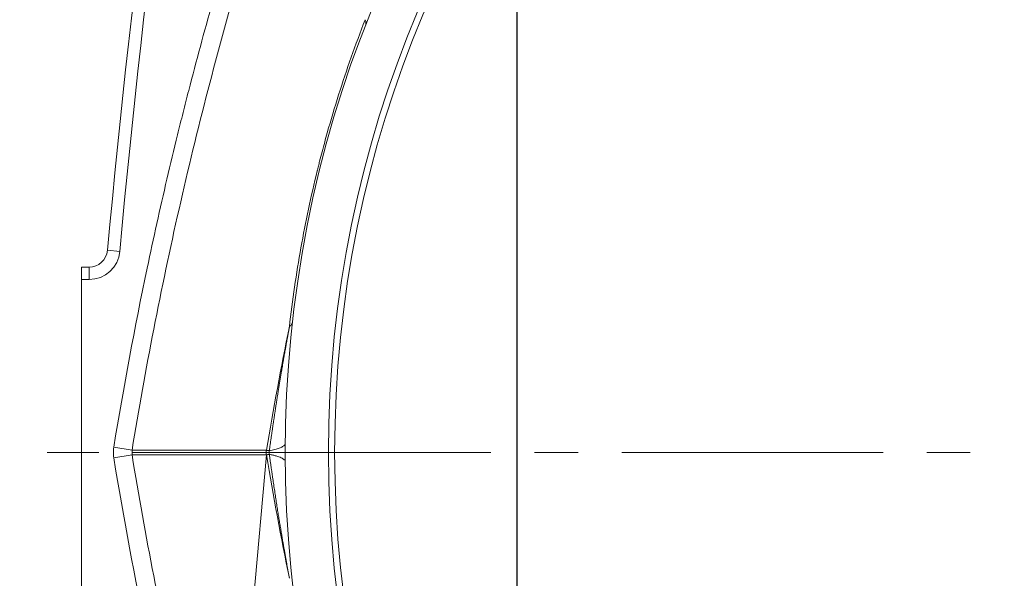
# Model space of a CAD drawing. Header units: millimetres. Extents: x 35469 to 44263, y -24881 to -16268.
# Tile 95 of 231: x 41946 to 42106, y -24050 to -23960. Entities that reach past the tile are written whole.
import ezdxf

# ---------------------------------------------------------------- set-up
doc = ezdxf.new("R2010")
doc.units = ezdxf.units.MM
doc.header["$LTSCALE"] = 0.3175
doc.linetypes.add('CENTER2', pattern=[28.575, 19.05, -3.175, 3.175, -3.175])
for name, color, linetype, lineweight in [('1轮廓实线层', 7, 'Continuous', 18), ('3中心线层', 1, 'CENTER2', 13), ('7标注层', 4, 'Continuous', 13)]:
    doc.layers.add(name, color=color, linetype=linetype, lineweight=lineweight)
doc.styles.add('PC_TEXTSTYLE', font='ISOCP.SHX', dxfattribs={"width": 0.707, "bigfont": 'GBCBIG.SHX'})
doc.dimstyles.new('GB_LINEAR', dxfattribs={"dimtxt": 3.5, "dimasz": 3.5, "dimexe": 1, "dimexo": 0, "dimgap": 1.5, "dimtad": 1, "dimdsep": 46, "dimtxsty": 'PC_TEXTSTYLE', "dimcen": 0, "dimclrd": 256, "dimclrt": 3, "dimadec": 0, "dimazin": 2, "dimtp": 0.1, "dimtm": 0.1, "dimtfac": 0.71, "dimtdec": 3, "dimtmove": 0, "dimatfit": 3, "dimfxl": 1, "dimtfill": 1, "dimarcsym": 0})

# ---------------------------------------------------------------- blocks, each defined once
blk = doc.blocks.new('*D66')
at = {"layer": '7标注层', "color": 0, "lineweight": -2, "transparency": 16777216}
for p, q in [((41983.8, -23879.73), (41893.3, -23879.73)), ((41983.8, -24179.73), (41893.3, -24179.73))]:
    blk.add_line(p, q, dxfattribs=at)
at = {"layer": '7标注层', "lineweight": -2, "transparency": 16777216}
blk.add_line((41900.3, -24155.23), (41900.3, -23904.23), dxfattribs=at)
at = {"layer": '7标注层', "transparency": 16777216}
for points in [[(41904.39, -23904.23), (41896.22, -23904.23), (41900.3, -23879.73)], [(41896.22, -24155.23), (41904.39, -24155.23), (41900.3, -24179.73)]]:
    blk.add_solid(points, dxfattribs=at)
at = {"layer": 'Defpoints', "color": 0, "transparency": 16777216}
for p in [(41900.3, -23879.73), (41983.8, -23879.73), (41983.8, -24179.73)]:
    blk.add_point(p, dxfattribs=at)
at = {"layer": '7标注层', "color": 3, "transparency": 16777216, "insert": (41877.55, -24029.73), "char_height": 24.5, "attachment_point": 5, "rotation": 90, "style": 'PC_TEXTSTYLE', "bg_fill": 3, "box_fill_scale": 1.1, "bg_fill_color": 257, "bg_fill_transparency": 0}
blk.add_mtext('300', dxfattribs=at)
blk = doc.blocks.new('*D67')
at = {"layer": '7标注层', "color": 0, "lineweight": -2, "transparency": 16777216}
for p, q in [((42023.8, -23859.73), (41837.3, -23859.73)), ((42023.8, -24199.73), (41837.3, -24199.73))]:
    blk.add_line(p, q, dxfattribs=at)
at = {"layer": '7标注层', "lineweight": -2, "transparency": 16777216}
blk.add_line((41844.3, -24175.23), (41844.3, -23884.23), dxfattribs=at)
at = {"layer": '7标注层', "transparency": 16777216}
for points in [[(41848.39, -23884.23), (41840.22, -23884.23), (41844.3, -23859.73)], [(41840.22, -24175.23), (41848.39, -24175.23), (41844.3, -24199.73)]]:
    blk.add_solid(points, dxfattribs=at)
at = {"layer": 'Defpoints', "color": 0, "transparency": 16777216}
for p in [(41844.3, -23859.73), (42023.8, -23859.73), (42023.8, -24199.73)]:
    blk.add_point(p, dxfattribs=at)
at = {"layer": '7标注层', "color": 3, "transparency": 16777216, "insert": (41821.55, -24029.73), "char_height": 24.5, "attachment_point": 5, "rotation": 90, "style": 'PC_TEXTSTYLE', "bg_fill": 3, "box_fill_scale": 1.1, "bg_fill_color": 257, "bg_fill_transparency": 0}
blk.add_mtext('340', dxfattribs=at)
blk = doc.blocks.new('*D68')
at = {"layer": '7标注层', "color": 0, "lineweight": -2, "transparency": 16777216}
for p, q in [((42026.8, -23892.73), (42026.8, -24304.73)), ((42179.3, -24247.92), (42179.3, -24304.73))]:
    blk.add_line(p, q, dxfattribs=at)
at = {"layer": '7标注层', "lineweight": -2, "transparency": 16777216}
blk.add_line((42154.8, -24297.73), (42051.3, -24297.73), dxfattribs=at)
at = {"layer": '7标注层', "transparency": 16777216}
for points in [[(42051.3, -24293.65), (42051.3, -24301.82), (42026.8, -24297.73)], [(42154.8, -24301.82), (42154.8, -24293.65), (42179.3, -24297.73)]]:
    blk.add_solid(points, dxfattribs=at)
at = {"layer": 'Defpoints', "color": 0, "transparency": 16777216}
for p in [(42026.8, -23892.73), (42179.3, -24247.92), (42026.8, -24297.73)]:
    blk.add_point(p, dxfattribs=at)
at = {"layer": '7标注层', "color": 3, "transparency": 16777216, "insert": (42103.05, -24274.98), "char_height": 24.5, "attachment_point": 5, "style": 'PC_TEXTSTYLE', "bg_fill": 3, "box_fill_scale": 1.1, "bg_fill_color": 257, "bg_fill_transparency": 0}
blk.add_mtext('152.5', dxfattribs=at)
blk = doc.blocks.new('*D70')
at = {"layer": '7标注层', "color": 0, "lineweight": -2, "transparency": 16777216}
for p, q in [((42037.3, -23882.23), (42578.31, -23882.23)), ((42530.68, -24029.73), (42578.31, -24029.73))]:
    blk.add_line(p, q, dxfattribs=at)
at = {"layer": '7标注层', "lineweight": -2, "transparency": 16777216}
blk.add_line((42571.31, -24005.23), (42571.31, -23906.73), dxfattribs=at)
at = {"layer": '7标注层', "transparency": 16777216}
for points in [[(42575.39, -23906.73), (42567.22, -23906.73), (42571.31, -23882.23)], [(42567.22, -24005.23), (42575.39, -24005.23), (42571.31, -24029.73)]]:
    blk.add_solid(points, dxfattribs=at)
at = {"layer": 'Defpoints', "color": 0, "transparency": 16777216}
for p in [(42037.3, -23882.23), (42571.31, -23882.23), (42530.68, -24029.73)]:
    blk.add_point(p, dxfattribs=at)
at = {"layer": '7标注层', "color": 3, "transparency": 16777216, "insert": (42548.56, -23955.98), "char_height": 24.5, "attachment_point": 5, "rotation": 90, "style": 'PC_TEXTSTYLE', "bg_fill": 3, "box_fill_scale": 1.1, "bg_fill_color": 257, "bg_fill_transparency": 0}
blk.add_mtext('147.5', dxfattribs=at)

msp = doc.modelspace()

# ---------------------------------------------------------------- linework, layer by layer
at = {"layer": '1轮廓实线层'}
for p, q in [((41962.518, -23997.185), (41960.526, -23997.005)), ((41957.538, -23999.734), (41956.303, -23999.734)), ((41956.303, -24001.734), (41956.303, -23999.734)), ((41956.303, -23999.734), (41957.538, -23999.734)), ((41957.538, -24001.734), (41957.538, -23999.734)), ((41957.538, -24001.734), (41956.303, -24001.734)), ((41956.303, -24057.734), (41956.303, -24001.734)), ((41964.497, -24029.36), (41961.536, -24028.876)), ((41964.497, -24030.108), (41961.536, -24030.592)), ((41964.466, -24029.734), (41986.217, -24029.734)), ((41980.018, -24100.384), (41986.246, -24030.108))]:
    msp.add_line(p, q, dxfattribs=at)
for radius in [183, 182]:
    msp.add_circle((42179.303, -24029.734), radius, dxfattribs=at)
for centre, radius, start, end in [((42179.303, -24029.734), 190, 6.89064, 353.10936), ((43524.755, -24138.774), 1570.64, 169.926271, 174.821314), ((43524.755, -24138.774), 1570.64, 169.926271, 174.821314), ((43524.755, -24138.774), 1568.64, 169.926271, 174.821314), ((41957.538, -23996.734), 3, 270, 354.82131), ((41957.538, -23996.734), 3, 270, 354.82131), ((41957.538, -23996.734), 5, 270, 354.82131)]:
    msp.add_arc(centre, radius, start, end, dxfattribs=at)
for points, knots in [([(41961.536, -24028.876), (41963.123, -24019.163), (41964.928, -24009.496), (41967.961, -23995.064), (41969.027, -23990.264), (41970.707, -23983.082), (41971.567, -23979.495), (41972.458, -23975.915), (41973.059, -23973.529), (41973.363, -23972.337), (41974.899, -23966.381), (41976.181, -23961.631), (41978.185, -23954.529), (41979.206, -23950.984), (41980.259, -23947.447), (41980.967, -23945.091), (41981.324, -23943.914), (41984.57, -23933.329), (41987.667, -23923.99), (41990.976, -23914.721)], [0, 0, 0, 0, 0.25, 0.25, 0.375, 0.375, 0.4375, 0.46875, 0.46875, 0.5, 0.5, 0.625, 0.625, 0.6875, 0.71875, 0.71875, 0.75, 0.75, 1, 1, 1, 1]), ([(41993.798, -23915.767), (41991.695, -23921.647), (41987.571, -23933.725), (41981.885, -23952.193), (41976.663, -23971.154), (41971.998, -23990.355), (41967.903, -24009.769), (41965.567, -24022.809), (41964.496, -24029.36)], [0, 0, 0, 0, 0.1594339, 0.3259758, 0.4934005, 0.6616296, 0.8305385, 1, 1, 1, 1]), ([(41989.976, -24009.385), (41990.219, -24007.223), (41990.773, -24002.93), (41991.806, -23996.577), (41993.034, -23990.312), (41993.98, -23986.194), (41994.485, -23984.145), (41994.486, -23984.141), (41994.488, -23984.133), (41994.491, -23984.121), (41994.498, -23984.093), (41994.512, -23984.036), (41994.54, -23983.923), (41994.596, -23983.697), (41994.709, -23983.245), (41994.938, -23982.341), (41995.406, -23980.536), (41995.827, -23978.993), (41996.693, -23975.913), (41997.917, -23971.82), (41999.956, -23965.726), (42001.453, -23961.693), (42002.237, -23959.685)], [0, 0, 0, 0, 0.125, 0.25, 0.375, 0.5, 0.5, 0.5002441, 0.5002441, 0.5004883, 0.5009766, 0.5019531, 0.5039063, 0.5078125, 0.515625, 0.53125, 0.5625, 0.625, 0.625, 0.75, 0.875, 1, 1, 1, 1]), ([(42002.313, -23960.636), (42002.339, -23960.569), (42002.358, -23960.498), (42002.378, -23960.351), (42002.38, -23960.274), (42002.367, -23960.114), (42002.352, -23960.032), (42002.306, -23959.862), (42002.275, -23959.774), (42002.237, -23959.685)], [0, 0, 0, 0, 0.25, 0.25, 0.5, 0.5, 0.75, 0.75, 1, 1, 1, 1]), ([(41986.726, -24029.442), (41986.741, -24029.339), (41986.769, -24029.133), (41986.812, -24028.826), (41986.855, -24028.522), (41986.897, -24028.219), (41986.94, -24027.918), (41986.982, -24027.62), (41987.025, -24027.324), (41987.067, -24027.03), (41987.109, -24026.737), (41987.151, -24026.448), (41987.193, -24026.16), (41987.235, -24025.874), (41987.276, -24025.59), (41987.318, -24025.309), (41987.359, -24025.03), (41987.4, -24024.753), (41987.442, -24024.477), (41987.483, -24024.204), (41987.523, -24023.934), (41987.564, -24023.665), (41987.605, -24023.398), (41987.645, -24023.134), (41987.685, -24022.871), (41987.725, -24022.611), (41987.765, -24022.353), (41987.805, -24022.097), (41987.844, -24021.843), (41987.884, -24021.591), (41987.923, -24021.341), (41987.962, -24021.094), (41988.001, -24020.848), (41988.04, -24020.605), (41988.078, -24020.364), (41988.116, -24020.124), (41988.154, -24019.887), (41988.192, -24019.652), (41988.23, -24019.42), (41988.267, -24019.189), (41988.304, -24018.96), (41988.341, -24018.734), (41988.378, -24018.509), (41988.415, -24018.287), (41988.451, -24018.067), (41988.487, -24017.848), (41988.523, -24017.632), (41988.559, -24017.418), (41988.594, -24017.207), (41988.629, -24016.997), (41988.664, -24016.789), (41988.699, -24016.584), (41988.733, -24016.38), (41988.767, -24016.179), (41988.801, -24015.98), (41988.835, -24015.782), (41988.868, -24015.587), (41988.901, -24015.394), (41988.934, -24015.203), (41988.966, -24015.015), (41988.999, -24014.828), (41989.031, -24014.643), (41989.062, -24014.461), (41989.094, -24014.28), (41989.125, -24014.102), (41989.156, -24013.926), (41989.186, -24013.752), (41989.217, -24013.58), (41989.247, -24013.41), (41989.276, -24013.242), (41989.306, -24013.076), (41989.335, -24012.912), (41989.364, -24012.75), (41989.392, -24012.591), (41989.42, -24012.433), (41989.448, -24012.278), (41989.476, -24012.125), (41989.503, -24011.973), (41989.53, -24011.824), (41989.556, -24011.677), (41989.582, -24011.532), (41989.608, -24011.389), (41989.634, -24011.248), (41989.659, -24011.11), (41989.684, -24010.973), (41989.709, -24010.838), (41989.733, -24010.706), (41989.757, -24010.576), (41989.78, -24010.447), (41989.803, -24010.321), (41989.826, -24010.197), (41989.849, -24010.075), (41989.871, -24009.955), (41989.893, -24009.837), (41989.914, -24009.721), (41989.935, -24009.607), (41989.956, -24009.495), (41989.97, -24009.421), (41989.976, -24009.385)], [0, 0, 0, 0, 0.0153505, 0.0305969, 0.0457391, 0.0607772, 0.0757112, 0.0905411, 0.1052668, 0.1198885, 0.1344061, 0.1488197, 0.1631292, 0.1773346, 0.1914361, 0.2054335, 0.2193268, 0.2331162, 0.2468016, 0.260383, 0.2738605, 0.287234, 0.3005035, 0.3136691, 0.3267307, 0.3396884, 0.3525422, 0.3652921, 0.3779382, 0.3904803, 0.4029185, 0.4152529, 0.4274833, 0.43961, 0.4516328, 0.4635517, 0.4753668, 0.4870781, 0.4986856, 0.5101893, 0.5215891, 0.5328852, 0.5440775, 0.555166, 0.5661507, 0.5770317, 0.5878089, 0.5984823, 0.609052, 0.619518, 0.6298803, 0.6401388, 0.6502936, 0.6603446, 0.670292, 0.6801357, 0.6898757, 0.699512, 0.7090446, 0.7184735, 0.7277988, 0.7370204, 0.7461383, 0.7551526, 0.7640632, 0.7728702, 0.7815736, 0.7901733, 0.7986694, 0.8070619, 0.8153507, 0.823536, 0.8316176, 0.8395957, 0.8474701, 0.855241, 0.8629082, 0.8704719, 0.877932, 0.8852885, 0.8925415, 0.8996909, 0.9067367, 0.913679, 0.9205177, 0.9272529, 0.9338846, 0.9404127, 0.9468372, 0.9531583, 0.9593758, 0.9654898, 0.9715002, 0.9774072, 0.9832107, 0.9889106, 0.9945071, 1, 1, 1, 1]), ([(41961.536, -24030.592), (41961.513, -24030.45), (41961.495, -24030.308), (41961.472, -24030.022), (41961.466, -24029.879), (41961.466, -24029.591), (41961.472, -24029.448), (41961.495, -24029.161), (41961.513, -24029.018), (41961.536, -24028.876)], [0, 0, 0, 0, 0.25, 0.25, 0.5, 0.5, 0.75, 0.75, 1, 1, 1, 1]), ([(41964.496, -24030.108), (41965.567, -24036.659), (41967.903, -24049.7), (41971.997, -24069.11), (41976.661, -24088.307), (41981.882, -24107.266), (41987.569, -24125.736), (41991.694, -24137.819), (41993.798, -24143.702)], [0, 0, 0, 0, 0.1694671, 0.3383577, 0.5065295, 0.6739165, 0.8404925, 1, 1, 1, 1]), ([(41986.725, -24029.734), (41986.725, -24029.727), (41986.725, -24029.712), (41986.725, -24029.689), (41986.725, -24029.666), (41986.725, -24029.644), (41986.725, -24029.621), (41986.726, -24029.599), (41986.726, -24029.576), (41986.726, -24029.554), (41986.726, -24029.531), (41986.726, -24029.509), (41986.726, -24029.487), (41986.726, -24029.464), (41986.726, -24029.449), (41986.726, -24029.442)], [0, 0, 0, 0, 0.0772025, 0.1542547, 0.2311851, 0.308022, 0.3847939, 0.4615292, 0.5382562, 0.6150029, 0.6917973, 0.7686671, 0.8456396, 0.9227417, 1, 1, 1, 1]), ([(41986.726, -24030.027), (41986.726, -24030.019), (41986.726, -24030.004), (41986.726, -24029.982), (41986.726, -24029.959), (41986.726, -24029.937), (41986.726, -24029.915), (41986.726, -24029.892), (41986.726, -24029.87), (41986.725, -24029.847), (41986.725, -24029.825), (41986.725, -24029.802), (41986.725, -24029.779), (41986.725, -24029.757), (41986.725, -24029.742), (41986.725, -24029.734)], [0, 0, 0, 0, 0.0772622, 0.1543676, 0.2313426, 0.3082143, 0.38501, 0.4617574, 0.5384843, 0.615219, 0.6919896, 0.7688246, 0.8457523, 0.9228014, 1, 1, 1, 1]), ([(41989.976, -24050.084), (41989.964, -24050.014), (41989.937, -24049.873), (41989.897, -24049.658), (41989.856, -24049.435), (41989.814, -24049.205), (41989.77, -24048.967), (41989.725, -24048.722), (41989.679, -24048.47), (41989.632, -24048.21), (41989.584, -24047.943), (41989.534, -24047.669), (41989.483, -24047.387), (41989.431, -24047.098), (41989.378, -24046.801), (41989.324, -24046.497), (41989.269, -24046.186), (41989.213, -24045.867), (41989.156, -24045.541), (41989.097, -24045.207), (41989.038, -24044.867), (41988.978, -24044.518), (41988.916, -24044.163), (41988.854, -24043.799), (41988.791, -24043.429), (41988.727, -24043.051), (41988.662, -24042.665), (41988.596, -24042.273), (41988.529, -24041.872), (41988.461, -24041.465), (41988.393, -24041.049), (41988.324, -24040.627), (41988.254, -24040.197), (41988.183, -24039.759), (41988.111, -24039.314), (41988.039, -24038.862), (41987.966, -24038.402), (41987.893, -24037.935), (41987.819, -24037.46), (41987.744, -24036.977), (41987.668, -24036.488), (41987.592, -24035.99), (41987.516, -24035.485), (41987.439, -24034.973), (41987.361, -24034.453), (41987.283, -24033.926), (41987.205, -24033.391), (41987.126, -24032.849), (41987.047, -24032.299), (41986.967, -24031.742), (41986.887, -24031.177), (41986.807, -24030.604), (41986.753, -24030.22), (41986.726, -24030.027)], [0, 0, 0, 0, 0.0104256, 0.0212179, 0.032377, 0.0439029, 0.0557956, 0.0680551, 0.0806815, 0.0936748, 0.107035, 0.1207622, 0.1348563, 0.1493175, 0.1641457, 0.179341, 0.1949034, 0.2108329, 0.2271296, 0.2437936, 0.2608248, 0.2782232, 0.295989, 0.3141222, 0.3326228, 0.3514908, 0.3707263, 0.3903293, 0.4102999, 0.4306381, 0.4513439, 0.4724175, 0.4938588, 0.515668, 0.537845, 0.5603899, 0.5833027, 0.6065836, 0.6302326, 0.6542496, 0.6786349, 0.7033884, 0.7285102, 0.7540004, 0.779859, 0.8060862, 0.8326819, 0.8596462, 0.8869792, 0.9146811, 0.9427518, 0.9711914, 1, 1, 1, 1]), ([(41989.309, -24031.21), (41989.309, -24031.156), (41989.295, -24031.102), (41989.239, -24030.994), (41989.197, -24030.94), (41989.086, -24030.832), (41989.016, -24030.779), (41988.848, -24030.673), (41988.75, -24030.621), (41988.527, -24030.519), (41988.403, -24030.47), (41988.128, -24030.372), (41987.978, -24030.325), (41987.656, -24030.234), (41987.484, -24030.19), (41987.119, -24030.105), (41986.927, -24030.065), (41986.726, -24030.027)], [0, 0, 0, 0, 0.125, 0.125, 0.25, 0.25, 0.375, 0.375, 0.5, 0.5, 0.625, 0.625, 0.75, 0.75, 0.875, 0.875, 1, 1, 1, 1]), ([(41990.976, -24144.747), (41987.667, -24135.478), (41984.572, -24126.144), (41980.247, -24112.044), (41978.859, -24107.328), (41976.856, -24100.229), (41975.874, -24096.674), (41974.922, -24093.109), (41974.295, -24090.731), (41973.984, -24089.54), (41972.448, -24083.584), (41971.273, -24078.807), (41969.592, -24071.622), (41968.772, -24068.024), (41967.982, -24064.42), (41967.463, -24062.015), (41967.206, -24060.812), (41964.929, -24049.977), (41963.123, -24040.305), (41961.536, -24030.592)], [0, 0, 0, 0, 0.25, 0.25, 0.375, 0.375, 0.4375, 0.46875, 0.46875, 0.5, 0.5, 0.625, 0.625, 0.6875, 0.71875, 0.71875, 0.75, 0.75, 1, 1, 1, 1])]:
    msp.add_open_spline(points, degree=3, knots=knots, dxfattribs=at)
for points, degree in [([(41989.976, -24009.385), (41988.626, -24016.015), (41987.383, -24022.673), (41986.246, -24029.36)], 3), ([(41964.496, -24029.36), (41964.496, -24030.108)], 1), ([(41989.976, -24050.084), (41988.626, -24043.454), (41987.383, -24036.795), (41986.246, -24030.108)], 3)]:
    msp.add_open_spline(points, degree=degree, dxfattribs=at)
for points, weights, degree in [([(41990.485, -24008.578), (41990.436, -24009.014), (41989.976, -24009.385)], [1, 0.989562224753, 1], 2), ([(41989.309, -24028.259), (41989.304, -24028.949), (41986.726, -24029.442)], [1, 0.933454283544, 1], 2), ([(41986.246, -24029.36), (41971.73, -24029.36), (41964.429, -24029.36), (41964.497, -24029.36)], [1, 0.99311441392, 0.992760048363, 0.998936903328], 3), ([(41986.246, -24030.108), (41971.73, -24030.108), (41964.429, -24030.108), (41964.497, -24030.108)], [1, 0.99311441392, 0.992760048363, 0.998936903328], 3), ([(41986.217, -24029.734), (41986.217, -24029.609), (41986.227, -24029.484), (41986.246, -24029.36)], [0.982941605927, 0.982941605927, 0.985099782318, 0.9894161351], 3), ([(41986.725, -24029.734), (41986.483, -24029.734), (41986.313, -24029.734), (41986.217, -24029.734)], [0.905234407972, 0.918470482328, 0.948776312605, 0.996151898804], 3), ([(41986.246, -24030.108), (41986.227, -24029.985), (41986.217, -24029.86), (41986.217, -24029.734)], [0.9894161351, 0.985099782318, 0.982941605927, 0.982941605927], 3), ([(41986.246, -24029.36), (41986.339, -24029.376), (41986.502, -24029.404), (41986.726, -24029.442)], [1, 0.983644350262, 0.983644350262, 1], 3), ([(41986.726, -24030.027), (41986.502, -24030.065), (41986.339, -24030.093), (41986.246, -24030.108)], [1, 0.983644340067, 0.983644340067, 1], 3), ([(41989.303, -24029.734), (41989.303, -24029.734), (41986.725, -24029.734)], [1, 0.933329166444, 1], 2)]:
    msp.add_rational_spline(points, weights, degree=degree, dxfattribs=at)
at = {"layer": '3中心线层', "ltscale": 7}
msp.add_line((42530.684, -24029.734), (41950.772, -24029.734), dxfattribs=at)

# ---------------------------------------------------------------- next in the draw order: dimensions: what is measured, and where the dimension line sits
at = {"layer": '7标注层'}
dim = msp.add_linear_dim(base=(41900.303, -23879.734), p1=(41983.803, -24179.734), p2=(41983.803, -23879.734), angle=90, dimstyle='GB_LINEAR', override={"dimscale": 7, "dimgap": 1.5, "dimtad": 1, "dimjust": 0, "dimdec": 2, "dimlfac": 1, "dimse1": 0, "dimse2": 0, "dimsd1": 0, "dimsd2": 0, "dimclrd": 256, "dimclre": 0, "dimtofl": 1}, dxfattribs=at)
dim.commit()
dim.dimension.update_dxf_attribs({"geometry": '*D66', "text_midpoint": (41877.553, -24029.734)})
dim = msp.add_linear_dim(base=(42026.803, -24297.734), p1=(42179.303, -24247.918), p2=(42026.803, -23892.734), dimstyle='GB_LINEAR', override={"dimscale": 7, "dimgap": 1.5, "dimtad": 1, "dimjust": 0, "dimdec": 2, "dimlfac": 1, "dimse1": 0, "dimse2": 0, "dimsd1": 0, "dimsd2": 0, "dimclrd": 256, "dimclre": 0, "dimtofl": 1}, dxfattribs=at)
dim.commit()
dim.dimension.update_dxf_attribs({"geometry": '*D68', "text_midpoint": (42103.053, -24274.984)})

# ---------------------------------------------------------------- next in the draw order: dimensions: what is measured, and where the dimension line sits
for base, p1, p2, picture, middle in [((41844.303, -23859.734), (42023.803, -24199.734), (42023.803, -23859.734), '*D67', (41821.553, -24029.734)), ((42571.308, -23882.234), (42530.684, -24029.734), (42037.303, -23882.234), '*D70', (42548.558, -23955.984))]:
    dim = msp.add_linear_dim(base=base, p1=p1, p2=p2, angle=90, dimstyle='GB_LINEAR', override={"dimscale": 7, "dimgap": 1.5, "dimtad": 1, "dimjust": 0, "dimdec": 2, "dimlfac": 1, "dimse1": 0, "dimse2": 0, "dimsd1": 0, "dimsd2": 0, "dimclrd": 256, "dimclre": 0, "dimtofl": 1}, dxfattribs=at)
    dim.commit()
    dim.dimension.update_dxf_attribs({"geometry": picture, "text_midpoint": middle})

doc.saveas('drawing.dxf')
